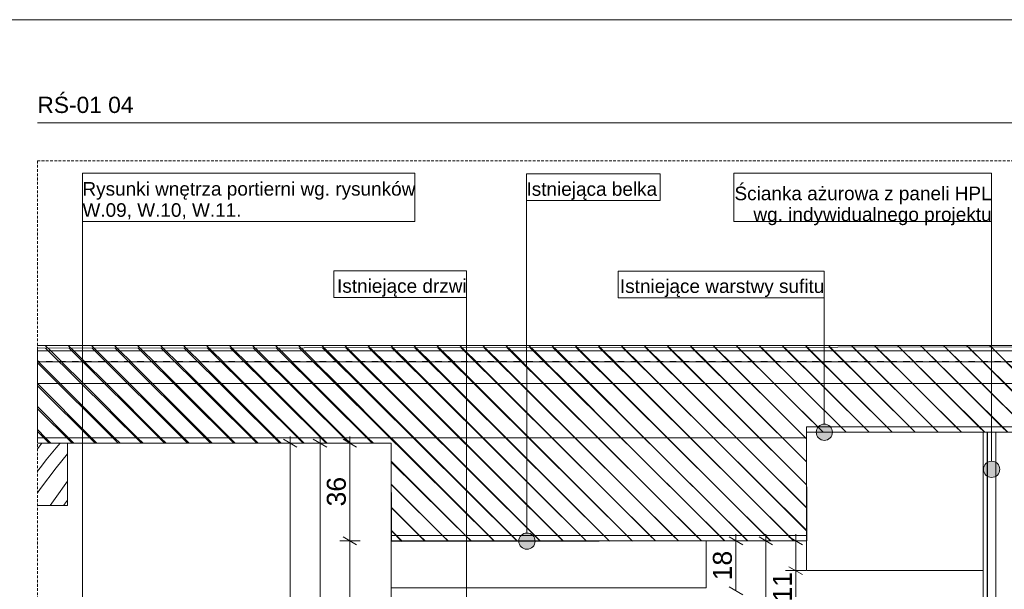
# Model space of a CAD drawing. Extents: x 180 to 9540, y 54 to 2910.
# Tile 6 of 82: x 4101 to 5915, y 1860 to 2910. Entities that reach past the tile are written whole.
import ezdxf
from ezdxf.xclip import XClip

# ---------------------------------------------------------------- set-up
doc = ezdxf.new("R2010")
doc.units = 0
doc.header["$MEASUREMENT"] = 0
doc.header["$XCLIPFRAME"] = 0
doc.linetypes.add('Przerywana', pattern=[48, 24, -24])
doc.linetypes.add('Przerywana długa', pattern=[78, 50, -28])
for name, color, linetype in [('320-W Umeblowanie', 7, 'Continuous'), ('370-W Ścianka wygradzajaca', 7, 'Continuous'), ('399-W Wymiary i opisy', 7, 'Continuous'), ('420-K Ściany', 7, 'Continuous'), ('460-K Stropy', 7, 'Continuous'), ('810-G Ogólne', 7, 'Continuous'), ('820-G Rysunki Obrazki', 7, 'Continuous'), ('824-G Wypełnienia RŚ', 7, 'Continuous'), ('840-G Znaczniki ogólne', 7, 'Continuous')]:
    doc.layers.add(name, color=color, linetype=linetype)
doc.styles.add('STYL_AUTOMATYCZNY_2', font='arial.ttf')
doc.styles.add('STYL_AUTOMATYCZNY_3', font='arial.ttf')
pattern_1 = [(135, (4248.050650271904, 809.798656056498), (21.21320343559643, 21.21320343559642), [])]

# ---------------------------------------------------------------- blocks, each defined once
blk = doc.blocks.new('*X6')
at = {"layer": '320-W Umeblowanie', "color": 94, "linetype": 'Continuous', "lineweight": 0, "ltscale": 0.5}
for p, q in [((4135.980808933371, 2122.090653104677), (4142.031372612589, 2129.698687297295)), ((4168.414407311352, 2121.22391689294), (4175.527335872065, 2129.698687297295)), ((4133.619621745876, 2119.037227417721), (4135.980808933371, 2122.090653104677)), ((4150.062088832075, 2098.746362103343), (4159.187493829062, 2110.026578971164)), ((4159.187493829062, 2110.026578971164), (4168.414407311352, 2121.22391689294)), ((4168.373994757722, 2084.014083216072), (4189.050639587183, 2109.823656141)), ((4133.619621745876, 2077.866338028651), (4141.038936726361, 2087.384186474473)), ((4141.038936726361, 2087.384186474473), (4150.062088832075, 2098.746362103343)), ((4139.364867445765, 2046.000445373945), (4168.373994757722, 2084.014083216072)), ((4166.484023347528, 2027.797548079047), (4189.3173393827, 2059.839598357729)), ((4133.619621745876, 2038.091990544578), (4139.364867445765, 2046.000445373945)), ((4157.15667628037, 2014.698636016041), (4166.484023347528, 2027.797548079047)), ((4181.719093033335, 2014.698636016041), (4189.050639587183, 2024.806418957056))]:
    blk.add_line(p, q, dxfattribs=at)
blk = doc.blocks.new('Rysunek_2_2', base_point=(4248.050650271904, 809.798656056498))
at = {"layer": '460-K Stropy', "linetype": 'Continuous', "lineweight": 13}
h = blk.add_hatch(dxfattribs=at)
h.set_pattern_fill('Ściany_istniejące_0002', color=8, style=0, pattern_type=2)
h.set_pattern_definition(pattern_1)
h.paths.add_polyline_path([(4785.550646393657, 2309.798639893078), (4133.619620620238, 2309.798639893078), (4133.619620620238, 2299.79864976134), (4785.550646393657, 2299.79864976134)])
h = blk.add_hatch(dxfattribs=at)
h.set_pattern_fill('Ściany_istniejące_0002', color=8, style=0, pattern_type=2)
h.set_pattern_definition(pattern_1)
h.paths.add_polyline_path([(4785.550648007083, 2309.798659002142), (4785.550648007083, 2299.79866104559), (5550.550668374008, 2299.79866104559), (5550.550668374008, 2309.798659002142)])
h = blk.add_hatch(dxfattribs=at)
h.set_pattern_fill('Ściany_istniejące_0002', color=8, style=0, pattern_type=2)
h.set_pattern_definition(pattern_1)
h.paths.add_polyline_path([(5550.550671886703, 2309.798658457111), (5550.550671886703, 2299.798660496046), (8380.55063269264, 2299.798660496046), (8380.55063269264, 2309.798658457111)])
h = blk.add_hatch(dxfattribs=at)
h.set_pattern_fill('Ściany_istniejące_0002', color=8, style=0, pattern_type=2)
h.set_pattern_definition(pattern_1)
h.paths.add_polyline_path([(4785.550646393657, 2299.79864976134), (4133.619620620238, 2299.79864976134), (4133.619620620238, 2279.798669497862), (4785.550646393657, 2279.798669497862)])
h = blk.add_hatch(dxfattribs=at)
h.set_pattern_fill('Ściany_istniejące_0002', color=8, style=0, pattern_type=2)
h.set_pattern_definition(pattern_1)
h.paths.add_polyline_path([(4785.550648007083, 2299.79866104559), (4785.550648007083, 2279.798653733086), (5550.550668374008, 2279.798653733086), (5550.550668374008, 2299.79866104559)])
h = blk.add_hatch(dxfattribs=at)
h.set_pattern_fill('Ściany_istniejące_0002', color=8, style=0, pattern_type=2)
h.set_pattern_definition(pattern_1)
h.paths.add_polyline_path([(8380.55063269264, 2299.798660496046), (5550.550671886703, 2299.798660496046), (5550.550671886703, 2279.798664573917), (8380.55063269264, 2279.798664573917)])
h = blk.add_hatch(dxfattribs=at)
h.set_pattern_fill('Ściany_istniejące_0002', color=8, style=0, pattern_type=2)
h.set_pattern_definition(pattern_1)
h.paths.add_polyline_path([(4785.550646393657, 2279.798669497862), (4133.619620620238, 2279.798669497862), (4785.550646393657, 2279.698671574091)])
h = blk.add_hatch(dxfattribs=at)
h.set_pattern_fill('Ściany_istniejące_0002', color=8, style=0, pattern_type=2)
h.set_pattern_definition(pattern_1)
h.paths.add_polyline_path([(4785.550646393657, 2279.698671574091), (4133.619620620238, 2279.698671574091), (4133.619620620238, 2239.698645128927), (4785.550646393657, 2239.698645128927)])
h = blk.add_hatch(dxfattribs=at)
h.set_pattern_fill('Ściany_istniejące_0002', color=8, style=0, pattern_type=2)
h.set_pattern_definition(pattern_1)
h.paths.add_polyline_path([(4785.550648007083, 2279.798653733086), (5550.550668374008, 2279.698658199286)])
h = blk.add_hatch(dxfattribs=at)
h.set_pattern_fill('Ściany_istniejące_0002', color=8, style=0, pattern_type=2)
h.set_pattern_definition(pattern_1)
h.paths.add_polyline_path([(4785.550648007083, 2279.698658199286), (4785.550648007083, 2239.698654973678), (5550.550668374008, 2239.698654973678), (5550.550668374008, 2279.698658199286)])
h = blk.add_hatch(dxfattribs=at)
h.set_pattern_fill('Ściany_istniejące_0002', color=8, style=0, pattern_type=2)
h.set_pattern_definition(pattern_1)
h.paths.add_polyline_path([(8380.55063269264, 2279.798664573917), (5550.550671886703, 2279.798664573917), (8380.55063269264, 2279.698674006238)])
h = blk.add_hatch(dxfattribs=at)
h.set_pattern_fill('Ściany_istniejące_0002', color=8, style=0, pattern_type=2)
h.set_pattern_definition(pattern_1)
h.paths.add_polyline_path([(5550.550671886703, 2239.698637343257), (8380.55063269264, 2239.698637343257), (8380.55063269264, 2279.698629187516), (5550.550671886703, 2279.698629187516)])
h = blk.add_hatch(dxfattribs=at)
h.set_pattern_fill('Ściany_istniejące_0002', color=8, style=0, pattern_type=2)
h.set_pattern_definition(pattern_1)
h.paths.add_polyline_path([(4785.550646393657, 2239.698645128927), (4133.619620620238, 2239.698645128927), (4133.619620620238, 2139.698677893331), (4785.550646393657, 2139.698677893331)])
h = blk.add_hatch(dxfattribs=at)
h.set_pattern_fill('Ściany_istniejące_0002', color=8, style=0, pattern_type=2)
h.set_pattern_definition(pattern_1)
h.paths.add_polyline_path([(4785.550648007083, 2239.698654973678), (4785.550648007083, 2139.698652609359), (5550.550668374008, 2139.698652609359), (5550.550668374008, 2239.698654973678)])
h = blk.add_hatch(dxfattribs=at)
h.set_pattern_fill('Ściany_istniejące_0002', color=8, style=0, pattern_type=2)
h.set_pattern_definition(pattern_1)
h.paths.add_polyline_path([(5550.550651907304, 2239.698655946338), (5550.550651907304, 2159.698669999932), (8450.550686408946, 2159.698669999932), (8557.151467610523, 2159.698669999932), (8557.151467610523, 2239.698655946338), (8380.550641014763, 2239.698655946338)])
h = blk.add_hatch(dxfattribs=at)
h.set_pattern_fill('Ściany_istniejące_0002', color=8, style=0, pattern_type=2)
h.set_pattern_definition(pattern_1)
h.paths.add_polyline_path([(5550.550671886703, 2149.698655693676), (8450.550573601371, 2149.698655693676), (8450.550663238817, 2159.698653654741), (5550.550671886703, 2159.698653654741)])
h = blk.add_hatch(dxfattribs=at)
h.set_pattern_fill('Ściany_istniejące_0002', color=8, style=0, pattern_type=2)
h.set_pattern_definition(pattern_1)
h.paths.add_polyline_path([(4785.550646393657, 2139.698677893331), (4133.619620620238, 2139.698677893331), (4133.619620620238, 2129.698687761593), (4785.550646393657, 2129.698687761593)])
h = blk.add_hatch(dxfattribs=at)
h.set_pattern_fill('Ściany_istniejące_0002', color=8, style=0, pattern_type=2)
h.set_pattern_definition(pattern_1)
h.paths.add_polyline_path([(4785.550648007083, 2139.698652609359), (4785.550648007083, 1959.698655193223), (5550.550668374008, 1959.698655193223), (5550.550668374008, 2139.698652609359)])
h = blk.add_hatch(dxfattribs=at)
h.set_pattern_fill('Ściany_istniejące_0002', color=8, style=0, pattern_type=2)
h.set_pattern_definition(pattern_1)
h.paths.add_polyline_path([(4785.550648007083, 1949.698656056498), (5550.550668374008, 1949.698656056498), (5550.550668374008, 1959.69865401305), (4785.550648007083, 1959.69865401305)])
at = {"layer": '820-G Rysunki Obrazki', "linetype": 'Continuous', "lineweight": 13}
for points in [[(5568.209939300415, 2149.744351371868), (5569.351746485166, 2144.00409986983), (5572.603337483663, 2139.137749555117), (5577.469687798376, 2135.886158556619), (5583.209939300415, 2134.744351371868), (5588.950190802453, 2135.886158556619), (5593.816541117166, 2139.137749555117), (5597.068132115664, 2144.00409986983), (5598.209939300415, 2149.744351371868), (5597.068132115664, 2155.484602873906), (5593.816541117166, 2160.350953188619), (5588.950190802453, 2163.602544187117), (5583.209939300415, 2164.744351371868), (5577.469687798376, 2163.602544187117), (5572.603337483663, 2160.350953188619), (5569.351746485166, 2155.484602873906)], [(5876.364124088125, 2081.357935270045), (5877.505931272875, 2075.617683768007), (5880.757522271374, 2070.751333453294), (5885.623872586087, 2067.499742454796), (5891.364124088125, 2066.357935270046), (5897.104375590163, 2067.499742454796), (5901.970725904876, 2070.751333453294), (5905.222316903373, 2075.617683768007), (5906.364124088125, 2081.357935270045), (5905.222316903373, 2087.098186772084), (5901.970725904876, 2091.964537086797), (5897.104375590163, 2095.216128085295), (5891.364124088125, 2096.357935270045), (5885.623872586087, 2095.216128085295), (5880.757522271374, 2091.964537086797), (5877.505931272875, 2087.098186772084)], [(5020.432035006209, 1948.977925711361), (5021.573842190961, 1943.237674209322), (5024.825433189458, 1938.371323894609), (5029.691783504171, 1935.119732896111), (5035.432035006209, 1933.977925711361), (5041.172286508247, 1935.119732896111), (5046.03863682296, 1938.371323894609), (5049.290227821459, 1943.237674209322), (5050.432035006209, 1948.977925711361), (5049.290227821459, 1954.718177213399), (5046.03863682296, 1959.584527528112), (5041.172286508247, 1962.83611852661), (5035.432035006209, 1963.977925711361), (5029.691783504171, 1962.83611852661), (5024.825433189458, 1959.584527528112), (5021.573842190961, 1954.718177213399)]]:
    blk.add_hatch(color=154, dxfattribs=at).paths.add_polyline_path(points)
at = {"layer": '824-G Wypełnienia RŚ', "linetype": 'Continuous', "lineweight": 13}
h = blk.add_hatch(dxfattribs=at)
h.set_pattern_fill('_Poza_zakresem_opracowan_3D', color=8, style=0, pattern_type=2)
h.set_pattern_definition([(135.1862097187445, (6402.204425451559, 2178.763575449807), (21.12630924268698, 21.26407732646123), [])])
h.paths.add_polyline_path([(8557.151415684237, 2310.235695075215), (4133.619621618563, 2304.912836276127), (4133.830505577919, 2129.632206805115), (4785.550670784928, 2129.698656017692), (4785.804008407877, 1948.628638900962), (5550.803996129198, 1949.699011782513), (5550.524157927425, 2149.698616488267), (8450.33529529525, 2153.755907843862), (8450.550793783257, 1974.684311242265), (8557.151415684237, 1974.812661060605)])
at = {"layer": '320-W Umeblowanie', "color": 94, "linetype": 'Continuous', "lineweight": 0, "ltscale": 0.5}
for p, q in [((5875.550658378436, 809.7986609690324), (5875.550658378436, 2149.698675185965)), ((4189.050639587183, 2129.698687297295), (4133.619621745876, 2129.698687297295)), ((4189.050610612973, 2129.698627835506), (4189.050610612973, 2014.698652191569)), ((4189.050639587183, 2014.69863601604), (4133.619621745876, 2014.69863601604)), ((4785.550648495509, 1863.176762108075), (4785.550648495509, 809.7986609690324))]:
    blk.add_line(p, q, dxfattribs=at)
at = {"layer": '370-W Ścianka wygradzajaca', "color": 94, "linetype": 'Continuous', "lineweight": 0, "ltscale": 0.5}
for p, q in [((5883.124781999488, 809.7986609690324), (5883.124781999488, 2149.698675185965)), ((5883.496019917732, 809.7986609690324), (5883.496019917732, 2149.698675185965)), ((5883.864093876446, 809.7986609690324), (5883.864093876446, 2149.698675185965)), ((5898.864096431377, 809.7986609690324), (5898.864096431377, 2149.698675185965))]:
    blk.add_line(p, q, dxfattribs=at)
at = {"layer": '399-W Wymiary i opisy', "color": 154, "linetype": 'Continuous', "lineweight": 13, "ltscale": 0.5}
for p, q in [((4599.236672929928, 2129.698627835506), (4599.236672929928, 2141.923640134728)), ((4654.236638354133, 2129.698627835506), (4654.236638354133, 2141.923640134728)), ((4709.236669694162, 2129.698627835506), (4709.236669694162, 2141.923640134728)), ((4617.986626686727, 2129.698627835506), (4580.486653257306, 2129.698627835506)), ((4611.736686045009, 2122.481767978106), (4586.736659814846, 2136.915553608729)), ((4599.236672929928, 1359.7986447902), (4599.236672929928, 2129.698627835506)), ((4672.986658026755, 2129.698627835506), (4635.486684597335, 2129.698627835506)), ((4666.736651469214, 2122.481767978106), (4641.736625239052, 2136.915553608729)), ((4654.236638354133, 809.7986609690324), (4654.236638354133, 2129.698627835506)), ((4727.98662345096, 2129.698627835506), (4690.486650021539, 2129.698627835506)), ((4721.736682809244, 2122.481767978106), (4696.73665657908, 2136.915553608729)), ((4709.236669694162, 1949.698663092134), (4709.236669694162, 2129.698627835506)), ((5420.433800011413, 1949.698663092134), (5420.433800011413, 1961.923675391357)), ((5475.433831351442, 1949.698663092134), (5475.433831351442, 1961.923675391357)), ((5530.433796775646, 1949.698663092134), (5530.433796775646, 1961.923675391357)), ((4727.98662345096, 1949.698663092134), (4690.486650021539, 1949.698663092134)), ((4696.73665657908, 1956.915522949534), (4721.736682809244, 1942.481803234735)), ((4709.236669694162, 809.7986609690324), (4709.236669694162, 1949.698663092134)), ((5439.183819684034, 1949.698663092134), (5401.683846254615, 1949.698663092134)), ((5432.933813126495, 1942.481803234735), (5407.933852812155, 1956.915522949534)), ((5420.433800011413, 1857.298652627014), (5420.433800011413, 1949.698663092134)), ((5494.183851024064, 1949.698663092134), (5456.683811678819, 1949.698663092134)), ((5487.933844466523, 1942.481803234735), (5462.933818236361, 1956.915522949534)), ((5475.433831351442, 809.7986609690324), (5475.433831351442, 1949.698663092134)), ((5549.183816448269, 1949.698663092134), (5511.683843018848, 1949.698663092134)), ((5542.933809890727, 1942.481803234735), (5517.933849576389, 1956.915522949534)), ((5530.433796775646, 1894.698631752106), (5530.433796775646, 1949.698663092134)), ((5549.183816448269, 1894.698631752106), (5511.683843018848, 1894.698631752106)), ((5517.933849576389, 1901.915557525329), (5542.933809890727, 1887.481771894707)), ((5530.433796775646, 809.7986609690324), (5530.433796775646, 1894.698631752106)), ((5407.933852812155, 1864.515512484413), (5432.933813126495, 1850.081792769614))]:
    blk.add_line(p, q, dxfattribs=at)
at = {"layer": '420-K Ściany', "color": 7, "linetype": 'Continuous', "lineweight": 13, "ltscale": 0.5}
for p, q in [((5550.550712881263, 1949.698663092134), (5550.550712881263, 1894.698631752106)), ((5550.550712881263, 1894.698631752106), (5875.550658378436, 1894.698631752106))]:
    blk.add_line(p, q, dxfattribs=at)
at = {"layer": '460-K Stropy', "color": 7, "linetype": 'Continuous', "lineweight": 13, "ltscale": 0.5}
for p, q in [((4785.550647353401, 2309.798639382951), (4133.619621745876, 2309.798639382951)), ((5550.55064696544, 2309.798652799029), (4785.550648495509, 2309.798652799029)), ((8380.550623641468, 2309.798652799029), (5550.55064696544, 2309.798652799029)), ((4785.550647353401, 2299.798649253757), (4133.619621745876, 2299.798649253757)), ((5550.55064696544, 2299.798629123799), (4785.550648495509, 2299.798629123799)), ((8380.550623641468, 2299.798629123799), (5550.55064696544, 2299.798629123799)), ((4785.550647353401, 2279.698671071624), (4133.619621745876, 2279.698671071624)), ((5550.55064696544, 2279.698653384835), (4785.550648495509, 2279.698653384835)), ((8380.550623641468, 2279.698653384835), (5550.55064696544, 2279.698653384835)), ((4785.550647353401, 2239.698644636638), (4133.619621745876, 2239.698644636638)), ((5550.55064696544, 2239.698624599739), (4785.550648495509, 2239.698624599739)), ((5550.55064696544, 2159.698632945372), (5550.55064696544, 2149.698675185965)), ((5550.55064696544, 2149.698675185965), (5550.55064696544, 2139.698651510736)), ((8099.372967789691, 2149.698675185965), (5550.55064696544, 2149.698675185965)), ((4785.550647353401, 2139.698677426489), (4133.619621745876, 2139.698677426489)), ((4785.550648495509, 2129.698627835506), (4189.050610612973, 2129.698627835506)), ((5550.55064696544, 2139.698651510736), (4785.550648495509, 2139.698651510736)), ((5550.55064696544, 1959.698686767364), (4785.550648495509, 1959.698686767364)), ((5550.55064696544, 1949.698663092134), (4785.550648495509, 1949.698663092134)), ((4785.550648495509, 1863.176762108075), (4785.550648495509, 1949.698663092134)), ((5365.550637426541, 1863.176762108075), (5365.550637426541, 1949.698663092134)), ((4785.550648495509, 1863.176762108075), (5365.550637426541, 1863.176762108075))]:
    blk.add_line(p, q, dxfattribs=at)
at = {"layer": '460-K Stropy', "color": 7, "linetype": 'Przerywana', "lineweight": 13, "ltscale": 0.5}
for p, q in [((4785.550647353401, 2279.798668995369), (4133.619621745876, 2279.798668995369)), ((5550.55064696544, 2279.798647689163), (4785.550648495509, 2279.798647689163)), ((8380.550623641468, 2279.798647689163), (5550.55064696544, 2279.798647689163))]:
    blk.add_line(p, q, dxfattribs=at)
at = {"layer": '460-K Stropy', "color": 7, "linetype": 'Continuous', "lineweight": 13, "ltscale": 0.5, "flags": 128}
for points in [[(8557.151441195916, 2239.698656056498), (8380.550650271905, 2239.698656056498), (5550.550671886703, 2239.698656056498)], [(8557.151441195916, 2159.698656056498), (8450.550650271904, 2159.698656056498), (5550.550671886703, 2159.698656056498)], [(4785.550650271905, 2129.698656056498), (4785.550648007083, 1959.698656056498), (4785.550648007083, 1949.698656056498)], [(5550.550670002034, 2139.698656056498), (5550.550670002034, 1959.698656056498), (5550.550670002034, 1949.698656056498)]]:
    blk.add_lwpolyline(points, dxfattribs=at)
at = {"layer": '820-G Rysunki Obrazki', "color": 154, "linetype": 'Continuous', "lineweight": 13, "ltscale": 0.5}
for p, q in [((4828.726831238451, 2626.939652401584), (4216.598151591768, 2626.939652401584)), ((4216.598151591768, 2626.939652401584), (4216.598151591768, 2538.368164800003)), ((4828.726831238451, 2538.368164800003), (4828.726831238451, 2626.939652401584)), ((5280.888419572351, 2625.82442258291), (5034.553999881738, 2625.82442258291)), ((5034.553999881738, 2625.82442258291), (5034.553999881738, 2576.538633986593)), ((5280.888419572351, 2576.538633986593), (5280.888419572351, 2625.82442258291)), ((5891.364128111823, 2626.939652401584), (5416.345502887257, 2626.939652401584)), ((5416.345502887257, 2626.939652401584), (5416.345502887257, 2538.368032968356)), ((5891.364128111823, 2538.368032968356), (5891.364128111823, 2626.939652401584)), ((5034.553999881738, 2576.538633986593), (5280.888419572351, 2576.538633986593)), ((5035.41103741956, 1963.977942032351), (5034.553999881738, 2576.538633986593)), ((5034.553999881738, 2576.538633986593), (5280.888419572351, 2576.538633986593)), ((4216.598151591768, 2538.368164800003), (4828.726831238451, 2538.368164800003)), ((4216.598151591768, 1339.276148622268), (4216.598151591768, 2538.368164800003)), ((4216.598151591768, 2538.368164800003), (4828.726831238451, 2538.368164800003)), ((5416.345502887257, 2538.368032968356), (5891.364128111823, 2538.368032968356)), ((5891.364128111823, 2538.368032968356), (5416.345502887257, 2538.368032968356)), ((5891.364128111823, 2096.357942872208), (5891.364128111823, 2538.368032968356)), ((4924.349268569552, 2447.145542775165), (4679.972614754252, 2447.145542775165)), ((4679.972614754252, 2447.145542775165), (4679.972614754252, 2397.859622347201)), ((4924.349268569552, 2397.859622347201), (4924.349268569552, 2447.145542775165)), ((5583.209960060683, 2446.797902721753), (5203.550306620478, 2446.797902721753)), ((5203.550306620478, 2446.797902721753), (5203.550306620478, 2397.512180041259)), ((5583.209960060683, 2397.512180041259), (5583.209960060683, 2446.797902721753)), ((4679.972614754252, 2397.859622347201), (4924.349268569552, 2397.859622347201)), ((4924.349268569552, 2397.859622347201), (4679.972614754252, 2397.859622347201)), ((4924.349268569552, 1598.900450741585), (4924.349268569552, 2397.859622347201)), ((5203.550306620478, 2397.512180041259), (5583.209960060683, 2397.512180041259)), ((5583.209960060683, 2397.512180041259), (5203.550306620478, 2397.512180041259)), ((5583.209960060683, 2164.74435740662), (5583.209960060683, 2397.512180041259))]:
    blk.add_line(p, q, dxfattribs=at)
for centre in [(5583.209939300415, 2149.744351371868), (5891.364124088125, 2081.357935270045), (5035.432035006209, 1948.977925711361)]:
    blk.add_circle(centre, 15, dxfattribs=at)
at = {"layer": '824-G Wypełnienia RŚ', "color": 7, "linetype": 'Continuous', "lineweight": 13, "ltscale": 0.5, "flags": 128}
for points in [[(8557.151441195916, 2310.23568616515), (4133.619621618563, 2304.912851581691)], [(4133.619621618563, 2304.912851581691), (4133.830536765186, 2129.632209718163), (4785.550658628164, 2129.698656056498), (4785.804003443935, 1948.628657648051), (5550.804014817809, 1949.699010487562), (5550.524184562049, 2149.698618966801), (8450.335311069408, 2153.755901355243), (8450.550787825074, 1974.684342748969), (8557.151441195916, 1974.812615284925)]]:
    blk.add_lwpolyline(points, dxfattribs=at)
at = {"color": 7, "linetype": 'Continuous', "lineweight": 13, "ltscale": 0.5}
blk.add_blockref('*X6', (0, 0), dxfattribs=at)
at = {"layer": '399-W Wymiary i opisy', "color": 154, "linetype": 'Continuous', "lineweight": 13, "char_height": 34.99999940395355, "attachment_point": 7, "rotation": 90, "style": 'STYL_AUTOMATYCZNY_2'}
for s, insert, width in [('\\A1;{\\pql;\\fArial|b0|i0|c238|p0;\\W1.000000;36}', (4702.236654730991, 2013.003280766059), 53.39074909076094), ('\\A1;{\\pql;\\fArial|b0|i0|c238|p0;\\W1.000000;18}', (5413.433825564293, 1876.803280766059), 53.39074909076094), ('\\A1;{\\pql;\\fArial|b0|i0|c238|p0;\\W1.000000;11}', (5523.433825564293, 1837.645207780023), 49.82844915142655)]:
    blk.add_mtext(s, dxfattribs=dict(at, insert=insert, width=width))
at = {"layer": '820-G Rysunki Obrazki', "color": 154, "linetype": 'Continuous', "lineweight": 13, "style": 'STYL_AUTOMATYCZNY_3'}
for s, insert, char_height, attachment_point, line_spacing_factor in [('\\A1;{\\pql;\\fArial|b0|i0|c238|p0;\\W1.000000;Rysunki wnętrza portierni wg. rysunków\\P\\pql;\\fArial|b0|i0|c238|p0;\\W1.000000;W.09, W.10, W.11.}', (4216.598152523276, 2542.084735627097), 25, 7, 0.9362266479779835), ('\\A1;{\\pqr;\\fArial|b0|i0|c238|p0;\\W1.000000;Ś\\fArial|b0|i0|c238|p0;\\W1.000000;cianka ażurowa z paneli HPL\\P\\pqr;\\fArial|b0|i0|c238|p0;\\W1.000000;wg. indywidualnego projektu}', (5891.364124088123, 2531.152663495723), 25.00000000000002, 9, 0.9278703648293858)]:
    blk.add_mtext(s, dxfattribs=dict(at, insert=insert, char_height=char_height, attachment_point=attachment_point, line_spacing_factor=line_spacing_factor))
for s, insert, char_height, attachment_point in [('\\A1;{\\pql;\\fArial|b0|i0|c238|p0;\\W1.000000;Istniejąc\\fArial|b0|i0|c238|p0;\\W1.000000;a belka}', (5034.553980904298, 2577.894710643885), 25.00000000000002, 7), ('\\A1;{\\pqr;\\fArial|b0|i0|c238|p0;\\W1.000000;Istniejące \\fArial|b0|i0|c238|p0;\\W1.000000;drzwi}', (4924.349249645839, 2399.215829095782), 25, 9), ('\\A1;{\\pqr;\\fArial|b0|i0|c238|p0;\\W1.000000;Istniejące warstwy sufitu}', (5583.209939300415, 2398.868233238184), 25.00000000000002, 9)]:
    blk.add_mtext(s, dxfattribs=dict(at, insert=insert, char_height=char_height, attachment_point=attachment_point))

msp = doc.modelspace()

# ---------------------------------------------------------------- linework, layer by layer
at = {"layer": '810-G Ogólne', "color": 7, "linetype": 'Continuous', "lineweight": 13, "ltscale": 0.1}
msp.add_line((8789.999999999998, 2910.000000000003), (180.0000000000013, 2909.999999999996), dxfattribs=at)
at = {"layer": '820-G Rysunki Obrazki', "color": 7, "linetype": 'Continuous', "lineweight": 13, "ltscale": 0.1}
msp.add_line((4133.619621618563, 2720.020916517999), (8557.151441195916, 2720.020916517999), dxfattribs=at)
at = {"layer": '840-G Znaczniki ogólne', "color": 8, "linetype": 'Przerywana długa', "lineweight": 13, "ltscale": 0.1}
msp.add_lwpolyline([(4133.619621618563, 2650.020916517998), (8557.151441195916, 2650.020916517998), (8557.151441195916, 305.1003815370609), (4133.619621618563, 305.1003815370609)], close=True, dxfattribs=at)

# ---------------------------------------------------------------- block references
at = {"layer": '820-G Rysunki Obrazki', "color": 7, "linetype": 'Continuous', "lineweight": 13, "ltscale": 0.1}
ref = msp.add_blockref('Rysunek_2_2', (4248.050650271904, 809.798656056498), dxfattribs=at)
XClip(ref).set_block_clipping_path([(4133.619621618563, 305.1003815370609), (8557.151441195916, 2650.020916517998)])

# ---------------------------------------------------------------- texts
at = {"layer": '820-G Rysunki Obrazki', "color": 7, "lineweight": 13, "insert": (4133.619621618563, 2768.047700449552), "char_height": 30, "attachment_point": 1, "style": 'STYL_AUTOMATYCZNY_2'}
msp.add_mtext('\\A1;{\\pql;\\pt0;\\fArial|b0|i0|c238|p0;\\W1.000000;RŚ-01 04}', dxfattribs=at)

doc.saveas('drawing.dxf')
